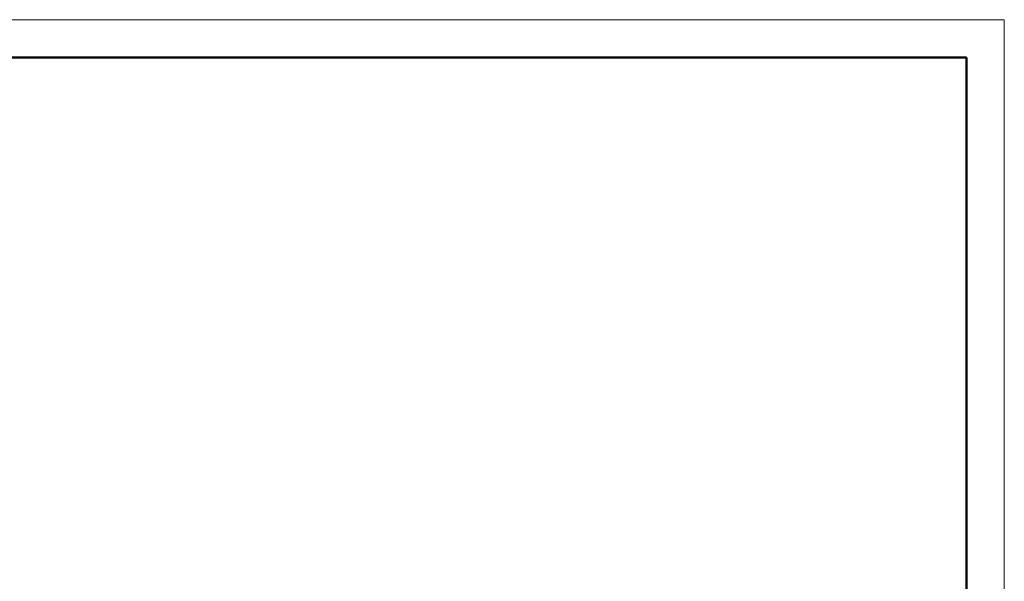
# Model space of a CAD drawing. Header units: millimetres. Extents: x 0 to 594, y 0 to 420.
# Tile 14 of 14: x 464 to 594, y 346 to 420. Entities that reach past the tile are written whole.
import ezdxf

# ---------------------------------------------------------------- set-up
doc = ezdxf.new("R2010")
doc.units = ezdxf.units.MM
doc.layers.add('ОСЕВЫЕ', color=7, linetype='Continuous')
doc.layers.add('ОСНОВНОЙ', color=7, linetype='Continuous', lineweight=25)

msp = doc.modelspace()

# ---------------------------------------------------------------- linework, layer by layer
at = {"color": 7, "linetype": 'Continuous', "lineweight": 50}
for p, q in [((589, 415), (20, 415)), ((589, 5), (589, 415))]:
    msp.add_line(p, q, dxfattribs=at)
at = {"layer": 'ОСЕВЫЕ', "lineweight": 18}
for p, q in [((0, 420), (594, 420)), ((594, 420), (594, 0))]:
    msp.add_line(p, q, dxfattribs=at)
at = {"layer": 'ОСНОВНОЙ', "linetype": 'Continuous', "lineweight": 18}
for p, q in [((20, 415), (589, 415)), ((589, 415), (589, 5))]:
    msp.add_line(p, q, dxfattribs=at)

doc.saveas('drawing.dxf')
